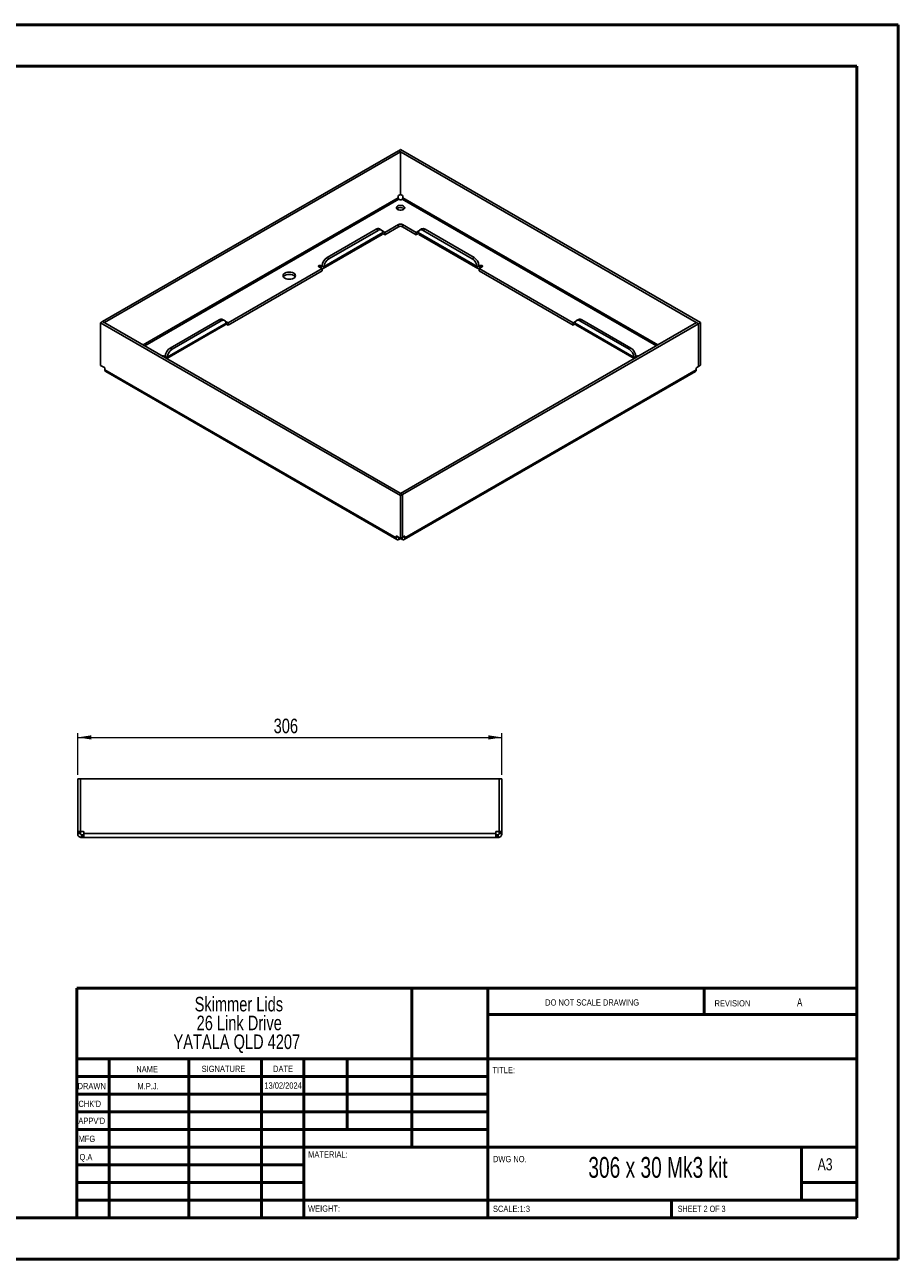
# Paper-space layout 'Sheet2' of a CAD drawing. Header units: millimetres. Extents: x 0 to 420, y 0 to 297.
# Tile 2 of 2: x 210 to 420, y 0 to 297. Entities that reach past the tile are written whole.
import ezdxf

# ---------------------------------------------------------------- set-up
doc = ezdxf.new("R2010")
doc.units = ezdxf.units.MM
doc.styles.add('SLDTEXTSTYLE0', font='TXT', dxfattribs={"width": 0.75})
doc.styles.add('SLDTEXTSTYLE1', font='TXT', dxfattribs={"width": 0.6875})
doc.dimstyles.new('SLDDIMSTYLE0', dxfattribs={"dimtxt": 3.5, "dimasz": 3.302, "dimexe": 0, "dimexo": 0.0625, "dimgap": 0.875, "dimtad": 1, "dimdec": 0, "dimlfac": 3, "dimrnd": 1e-09, "dimzin": 12, "dimdsep": 46, "dimtxsty": 'SLDTEXTSTYLE0', "dimsah": 1, "dimcen": 0.09, "dimadec": 0, "dimazin": 3, "dimtfac": 1, "dimtdec": 0, "dimtofl": 0, "dimtmove": 0, "dimatfit": 3, "dimfxl": 1, "dimfrac": 2, "dimtolj": 1, "dimtzin": 12, "dimarcsym": 0})

# ---------------------------------------------------------------- blocks, each defined once
blk = doc.blocks.new('SW_NOTE_0_1')
at = {"color": 0, "linetype": 'Continuous', "lineweight": 0, "char_height": 3.5, "attachment_point": 2, "style": 'SLDTEXTSTYLE0'}
for s, insert in [('Skimmer Lids', (13.89, 4.51)), ('26 Link Drive', (13.98, -0.01)), ('YATALA QLD 4207', (13.4, -4.54))]:
    blk.add_mtext(s, dxfattribs=dict(at, insert=insert))
blk = doc.blocks.new('_D_2')
at = {"color": 7, "linetype": 'Continuous', "lineweight": 0}
for p, q in [((223.11, 116.76), (223.11, 126.76)), ((223.11, 125.76), (325.11, 125.76)), ((325.11, 116.76), (325.11, 126.76))]:
    blk.add_line(p, q, dxfattribs=at)
at = {"color": 7, "linetype": 'Continuous', "lineweight": 18}
for points in [[(223.11, 125.76), (226.41, 125.25), (226.41, 126.27)], [(325.11, 125.76), (321.81, 126.27), (321.81, 125.25)]]:
    blk.add_solid(points, dxfattribs=at)
at = {"color": 7, "linetype": 'Continuous', "lineweight": 18, "insert": (270.23, 130.27), "char_height": 3.5, "attachment_point": 1, "style": 'SLDTEXTSTYLE0'}
blk.add_mtext('306', dxfattribs=at)

psp = doc.layouts.new('Sheet2')

# ---------------------------------------------------------------- linework, layer by layer
at = {"color": 7, "linetype": 'Continuous', "lineweight": 50}
for p, q in [((0.38, 297.21), (420.38, 297.21)), ((420.38, 0.21), (420.38, 297.21)), ((10.38, 287.21), (410.38, 287.21)), ((410.38, 287.21), (410.38, 10.21)), ((222.88, 65.46), (410.08, 65.46)), ((222.88, 65.46), (222.88, 10.21)), ((303.48, 65.46), (303.48, 27.21)), ((321.68, 65.46), (321.68, 10.21)), ((373.68, 59.09), (373.68, 65.46)), ((410.08, 59.09), (321.68, 59.09)), ((410.08, 48.46), (222.88, 48.46)), ((230.68, 48.46), (230.68, 10.21)), ((249.87, 48.46), (249.87, 10.21)), ((267.28, 48.46), (267.28, 10.21)), ((277.48, 10.21), (277.48, 48.46)), ((287.88, 31.46), (287.88, 48.46)), ((321.68, 44.21), (222.88, 44.21)), ((321.68, 39.96), (222.88, 39.96)), ((321.68, 35.71), (222.88, 35.71)), ((321.68, 31.46), (222.88, 31.46)), ((277.48, 27.21), (222.88, 27.21)), ((277.48, 27.21), (410.08, 27.21)), ((397.08, 14.46), (397.08, 27.21)), ((277.48, 22.96), (222.88, 22.96)), ((277.48, 18.71), (222.88, 18.71)), ((410.08, 18.71), (397.08, 18.71)), ((222.88, 14.46), (410.38, 14.46)), ((365.88, 10.21), (365.88, 14.46)), ((10.38, 10.21), (410.38, 10.21)), ((0.38, 0.21), (420.38, 0.21))]:
    psp.add_line(p, q, dxfattribs=at)
at = {"color": 7, "linetype": 'Continuous', "lineweight": 25}
for p, q in [((300.25, 266.91), (229.09, 225.83)), ((300.72, 266.63), (229.56, 225.55)), ((300.72, 266.63), (300.25, 266.91)), ((300.75, 267.17), (300.28, 266.9)), ((300.28, 266.89), (300.28, 266.9)), ((372.36, 225.29), (300.28, 266.9)), ((300.72, 256.34), (300.72, 266.63)), ((372.83, 225.56), (300.75, 267.17)), ((300.15, 255.57), (238.85, 220.18)), ((300.15, 255.88), (300.15, 255.57)), ((300.72, 256.34), (300.27, 256.09)), ((301.19, 256.09), (300.72, 256.36)), ((301.31, 255.57), (301.31, 255.88)), ((362.61, 220.18), (301.31, 255.57)), ((239.22, 219.96), (300.34, 255.24)), ((300.34, 255.24), (300.61, 255.09)), ((300.85, 255.09), (301.12, 255.24)), ((301.12, 255.24), (362.23, 219.96)), ((301.45, 253.04), (301.63, 252.9)), ((282.15, 238.6), (296.29, 246.77)), ((296.48, 247.19), (282.35, 239.03)), ((283.05, 241.19), (294.84, 248)), ((283.52, 240.92), (295.31, 247.73)), ((295.31, 247.73), (294.84, 248)), ((296.14, 247.81), (295.67, 248.08)), ((296.96, 247.25), (296.35, 247.6)), ((296.46, 246.99), (296.96, 246.7)), ((300.26, 249.15), (296.96, 247.25)), ((300.26, 248.61), (296.96, 246.7)), ((296.96, 247.25), (296.96, 246.7)), ((300.26, 248.61), (300.26, 249.15)), ((304.5, 247.25), (301.2, 249.15)), ((301.2, 249.15), (301.2, 248.61)), ((304.5, 246.7), (301.2, 248.61)), ((305.11, 247.6), (304.5, 247.25)), ((304.5, 246.7), (304.5, 247.25)), ((304.5, 246.7), (305, 246.99)), ((319.11, 239.03), (304.98, 247.19)), ((305.16, 246.77), (319.31, 238.6)), ((305.79, 248.08), (305.32, 247.81)), ((306.62, 248), (306.15, 247.73)), ((306.15, 247.73), (317.94, 240.92)), ((306.62, 248), (318.41, 241.19)), ((283.05, 241.19), (283.52, 240.92)), ((317.94, 240.92), (318.41, 241.19)), ((281.87, 238.54), (259.25, 225.48)), ((281.87, 238), (259.25, 224.93)), ((281.1, 238.99), (281.87, 238.54)), ((281.68, 239.19), (281.57, 239.26)), ((281.57, 239.26), (281.57, 238.72)), ((281.88, 239.31), (281.68, 239.19)), ((281.68, 239.19), (281.68, 238.65)), ((282.33, 238.89), (281.82, 239.18)), ((281.87, 238), (281.87, 238.54)), ((319.64, 239.18), (319.13, 238.89)), ((319.77, 239.19), (319.58, 239.31)), ((319.59, 238.54), (320.36, 238.99)), ((342.21, 225.48), (319.59, 238.54)), ((319.59, 238.54), (319.59, 238)), ((342.21, 224.93), (319.59, 238)), ((319.89, 239.26), (319.77, 239.19)), ((319.77, 239.19), (319.77, 238.65)), ((319.89, 239.26), (319.89, 238.72)), ((228.63, 225.53), (229.1, 225.81)), ((229.56, 225.55), (229.09, 225.83)), ((229.09, 225.83), (229.09, 225.8)), ((229.1, 225.81), (301.18, 184.2)), ((245.34, 219.42), (257.12, 226.23)), ((245.81, 219.15), (257.6, 225.95)), ((257.6, 225.95), (257.12, 226.23)), ((258.43, 226.04), (257.96, 226.31)), ((259.25, 225.48), (258.64, 225.83)), ((342.82, 225.83), (342.21, 225.48)), ((343.5, 226.31), (343.03, 226.04)), ((344.33, 226.23), (343.86, 225.95)), ((343.86, 225.95), (355.65, 219.15)), ((344.33, 226.23), (356.12, 219.42)), ((228.63, 225.53), (300.71, 183.92)), ((228.63, 215.25), (228.63, 225.53)), ((229.56, 225.54), (229.56, 225.55)), ((244.54, 216.89), (258.58, 225)), ((258.77, 225.42), (244.64, 217.26)), ((258.75, 225.22), (259.25, 224.93)), ((259.25, 225.48), (259.25, 224.93)), ((300.74, 184.46), (371.9, 225.54)), ((301.21, 184.19), (372.37, 225.27)), ((342.21, 224.93), (342.21, 225.48)), ((342.21, 224.93), (342.71, 225.22)), ((356.82, 217.26), (342.69, 225.42)), ((342.88, 225), (356.92, 216.89)), ((371.9, 225.54), (372.37, 225.27)), ((372.83, 225.56), (372.36, 225.29)), ((372.36, 225.28), (372.36, 225.29)), ((372.37, 225.27), (372.37, 214.98)), ((372.83, 215.27), (372.83, 225.56)), ((243.97, 217.42), (243.85, 217.49)), ((243.85, 217.49), (243.85, 217.29)), ((244.17, 217.54), (243.97, 217.42)), ((243.97, 217.42), (243.97, 217.22)), ((244.62, 217.12), (244.11, 217.41)), ((245.34, 219.42), (245.81, 219.15)), ((355.65, 219.15), (356.12, 219.42)), ((357.35, 217.41), (356.84, 217.12)), ((357.49, 217.42), (357.29, 217.54)), ((357.6, 217.49), (357.49, 217.42)), ((357.49, 217.42), (357.49, 217.22)), ((357.6, 217.49), (357.6, 217.29)), ((229.53, 214.72), (228.63, 215.25)), ((229.65, 214.2), (229.65, 214.52)), ((229.65, 214.2), (299.68, 173.78)), ((371.81, 214.2), (301.78, 173.78)), ((371.81, 214.2), (371.81, 214.52)), ((371.92, 214.72), (372.37, 214.98)), ((372.83, 215.27), (372.37, 215.01)), ((229.85, 213.78), (299.87, 173.35)), ((301.58, 173.35), (371.61, 213.78)), ((300.71, 183.92), (301.18, 184.2)), ((300.74, 184.46), (301.21, 184.19)), ((300.74, 184.45), (300.74, 184.46)), ((301.18, 173.91), (301.18, 184.2)), ((301.21, 184.19), (301.21, 173.9)), ((300.71, 173.64), (300.71, 183.92)), ((299.68, 174.09), (299.8, 174.16)), ((299.68, 173.78), (299.68, 174.09)), ((299.68, 173.78), (300.07, 174)), ((299.8, 174.16), (300.71, 173.64)), ((300.34, 173.4), (300.34, 173.85)), ((300.61, 173.55), (300.34, 173.4)), ((300.61, 173.55), (300.61, 173.69)), ((300.71, 173.64), (301.18, 173.91)), ((300.85, 173.55), (300.85, 173.72)), ((301.12, 173.4), (300.85, 173.55)), ((301.12, 173.4), (301.12, 173.87)), ((301.21, 173.9), (301.18, 173.92)), ((301.21, 173.9), (301.66, 174.16)), ((301.78, 173.78), (301.39, 174)), ((301.78, 174.09), (301.66, 174.16)), ((301.78, 174.09), (301.78, 173.78)), ((223.11, 103.16), (223.11, 115.76)), ((223.11, 115.76), (223.77, 115.76)), ((223.77, 103.16), (223.77, 115.76)), ((223.79, 115.76), (223.79, 103.16)), ((223.79, 115.76), (324.42, 115.76)), ((324.42, 115.76), (324.42, 103.16)), ((325.11, 115.76), (324.44, 115.76)), ((324.44, 103.16), (324.44, 115.76)), ((325.11, 103.16), (325.11, 115.76)), ((223.11, 103.16), (223.77, 103.16)), ((223.11, 102.99), (223.11, 103.16)), ((223.11, 102.99), (223.77, 102.99)), ((223.11, 102.61), (223.11, 102.99)), ((223.11, 102.61), (223.77, 102.61)), ((223.77, 102.99), (223.77, 103.16)), ((223.77, 102.61), (223.77, 102.99)), ((223.79, 103.16), (224.42, 103.16)), ((224.04, 101.68), (224.04, 102.34)), ((224.42, 102.34), (224.04, 102.34)), ((224.42, 101.68), (224.04, 101.68)), ((224.42, 101.68), (224.42, 102.34)), ((224.59, 102.34), (224.42, 102.34)), ((224.59, 101.68), (224.42, 101.68)), ((224.59, 102.99), (224.59, 102.61)), ((323.62, 102.61), (224.59, 102.61)), ((323.62, 101.68), (224.59, 101.68)), ((323.62, 102.61), (323.62, 102.99)), ((323.79, 102.34), (323.62, 102.34)), ((323.79, 101.68), (323.62, 101.68)), ((323.79, 103.16), (324.42, 103.16)), ((323.79, 101.68), (323.79, 102.34)), ((324.17, 102.34), (323.79, 102.34)), ((324.17, 101.68), (323.79, 101.68)), ((324.17, 101.68), (324.17, 102.34)), ((325.11, 103.16), (324.44, 103.16)), ((324.44, 102.99), (324.44, 103.16)), ((325.11, 102.99), (324.44, 102.99)), ((324.44, 102.61), (324.44, 102.99)), ((325.11, 102.61), (324.44, 102.61)), ((325.11, 102.99), (325.11, 103.16)), ((325.11, 102.61), (325.11, 102.99))]:
    psp.add_line(p, q, dxfattribs=at)
at = {"color": 7, "linetype": 'Continuous', "lineweight": 25, "flags": 128}
for points in [[(301.45, 252.75), (301.63, 252.9), (301.73, 253.08), (301.73, 253.26), (301.63, 253.43), (301.45, 253.58), (301.19, 253.69), (300.89, 253.75), (300.57, 253.75), (300.27, 253.69), (300.01, 253.58), (299.82, 253.43), (299.72, 253.26), (299.72, 253.08), (299.82, 252.9), (300.01, 252.75), (300.27, 252.64), (300.57, 252.59), (300.89, 252.59), (301.19, 252.64), (301.45, 252.75)], [(296.48, 247.19), (296.44, 247.41), (296.36, 247.59), (296.24, 247.73), (296.09, 247.83), (295.92, 247.88), (295.73, 247.88), (295.52, 247.83), (295.31, 247.73)], [(306.15, 247.73), (305.94, 247.83), (305.73, 247.88), (305.54, 247.88), (305.36, 247.83), (305.22, 247.73), (305.1, 247.59), (305.02, 247.41), (304.98, 247.19)], [(275.04, 236.23), (275.28, 236.41), (275.43, 236.62), (275.48, 236.84), (275.43, 237.06), (275.28, 237.27), (275.04, 237.45), (274.73, 237.59), (274.37, 237.68), (273.98, 237.71), (273.59, 237.68), (273.23, 237.59), (272.92, 237.45), (272.68, 237.27), (272.53, 237.06), (272.48, 236.84), (272.53, 236.62), (272.68, 236.41), (272.92, 236.23), (273.23, 236.09), (273.59, 236), (273.98, 235.97), (274.37, 236), (274.73, 236.09), (275.04, 236.23)], [(281.57, 239.26), (281.46, 239.3), (281.33, 239.32), (281.2, 239.3), (281.1, 239.26), (281.02, 239.2), (281, 239.13), (281.02, 239.05), (281.1, 238.99)], [(281.68, 238.65), (281.8, 238.6), (281.91, 238.57), (282.01, 238.56), (282.1, 238.58), (282.18, 238.62), (282.25, 238.69), (282.3, 238.78), (282.33, 238.89)], [(319.13, 238.89), (319.16, 238.78), (319.21, 238.69), (319.27, 238.62), (319.36, 238.58), (319.45, 238.56), (319.55, 238.57), (319.66, 238.6), (319.77, 238.65)], [(320.36, 238.99), (320.44, 239.05), (320.46, 239.13), (320.44, 239.2), (320.36, 239.26), (320.25, 239.3), (320.13, 239.32), (320, 239.3), (319.89, 239.26)], [(275.4, 236.57), (275.28, 236.73), (275.04, 236.91), (274.73, 237.05), (274.37, 237.13), (273.98, 237.16), (273.59, 237.13), (273.23, 237.05), (272.92, 236.91), (272.68, 236.73), (272.55, 236.57)], [(258.77, 225.42), (258.72, 225.64), (258.64, 225.82), (258.53, 225.96), (258.38, 226.06), (258.21, 226.11), (258.02, 226.11), (257.81, 226.06), (257.6, 225.95)], [(343.86, 225.95), (343.65, 226.06), (343.44, 226.11), (343.25, 226.11), (343.08, 226.06), (342.93, 225.96), (342.81, 225.82), (342.73, 225.64), (342.69, 225.42)]]:
    psp.add_lwpolyline(points, dxfattribs=at)
at = {"color": 7, "linetype": 'Continuous', "lineweight": 25}
for centre, radius, start, end in [((300.41, 255.87), 0.256, 122.6055, 177.3945), ((301.05, 255.87), 0.256, 2.6055, 57.3945), ((300.74, 251.8), 1.43, 60.347, 129.7323), ((300.73, 255.31), 0.256, 242.6097, 297.3903), ((295.32, 247.35), 0.809, 64.5087, 126.8018), ((296.08, 247.1), 0.396, 302.4168, 352.9021), ((300.73, 248.24), 1.02, 62.6097, 117.3903), ((300.73, 247.7), 1.02, 62.6097, 117.3903), ((305.38, 247.1), 0.396, 187.0979, 237.5832), ((306.13, 247.32), 0.831, 54.1022, 114.5873), ((284.46, 239.01), 2.6, 122.8369, 173.5142), ((284.93, 238.74), 2.6, 122.8369, 173.5142), ((316.53, 238.74), 2.6, 6.4858, 57.1631), ((317, 239.01), 2.6, 6.4858, 57.1631), ((281.76, 239.3), 0.132, 233.9869, 296.8247), ((319.7, 239.3), 0.132, 243.1753, 306.0131), ((257.61, 225.58), 0.809, 64.5087, 126.8018), ((343.85, 225.55), 0.831, 54.1022, 114.5873), ((258.37, 225.33), 0.396, 302.4168, 352.9021), ((343.09, 225.33), 0.396, 187.0979, 237.5832), ((243.62, 217.02), 0.524, 63.012, 108.3744), ((244.05, 217.53), 0.132, 233.9869, 296.8247), ((246.75, 217.24), 2.6, 122.8369, 173.5142), ((244.18, 217.19), 0.447, 320.5389, 351.0779), ((247.22, 216.97), 2.6, 122.8369, 173.5142), ((354.24, 216.97), 2.6, 6.4858, 57.1631), ((354.71, 217.24), 2.6, 6.4858, 57.1631), ((357.28, 217.19), 0.447, 188.9221, 219.4611), ((357.41, 217.53), 0.132, 243.1753, 306.0131), ((357.84, 217.02), 0.524, 71.6256, 116.988), ((229.4, 214.51), 0.256, 2.6055, 57.3945), ((372.06, 214.51), 0.256, 122.6055, 177.3945), ((299.75, 174.1), 0.0728, 50.7967, 189.214), ((300.73, 173.33), 0.256, 62.6097, 117.3903), ((301.71, 174.1), 0.0728, 350.786, 129.2033), ((224.42, 102.99), 0.167, 0, 90), ((323.79, 102.99), 0.167, 90, 180)]:
    psp.add_arc(centre, radius, start, end, dxfattribs=at)
for points, knots in [([(300.34, 255.24), (300.29, 255.27), (300.24, 255.32), (300.17, 255.44), (300.15, 255.51), (300.15, 255.57)], [0, 0, 0, 0, 0.5, 0.5, 1, 1, 1, 1]), ([(301.31, 255.57), (301.31, 255.51), (301.29, 255.44), (301.22, 255.32), (301.17, 255.27), (301.12, 255.24)], [0, 0, 0, 0, 0.5, 0.5, 1, 1, 1, 1]), ([(229.85, 213.78), (229.85, 213.78), (229.77, 213.79), (229.69, 213.93), (229.66, 214.11), (229.65, 214.2)], [0, 0, 0, 0, 0.000102, 0.500051, 1, 1, 1, 1]), ([(371.81, 214.2), (371.79, 214.11), (371.77, 213.93), (371.68, 213.79), (371.61, 213.78), (371.61, 213.78)], [0, 0, 0, 0, 0.499949, 0.999898, 1, 1, 1, 1]), ([(299.68, 173.78), (299.68, 173.68), (299.7, 173.59), (299.76, 173.44), (299.81, 173.39), (299.93, 173.32), (300.01, 173.3), (300.17, 173.32), (300.25, 173.35), (300.34, 173.4)], [0, 0, 0, 0, 0.25, 0.25, 0.5, 0.5, 0.75, 0.75, 1, 1, 1, 1]), ([(301.12, 173.4), (301.2, 173.35), (301.29, 173.32), (301.45, 173.3), (301.52, 173.32), (301.65, 173.39), (301.69, 173.44), (301.76, 173.59), (301.78, 173.68), (301.78, 173.78)], [0, 0, 0, 0, 0.25, 0.25, 0.5, 0.5, 0.75, 0.75, 1, 1, 1, 1]), ([(223.11, 102.61), (223.11, 102.49), (223.13, 102.37), (223.22, 102.14), (223.29, 102.04), (223.47, 101.87), (223.57, 101.8), (223.8, 101.7), (223.92, 101.68), (224.04, 101.68)], [0, 0, 0, 0, 0.25, 0.25, 0.5, 0.5, 0.75, 0.75, 1, 1, 1, 1]), ([(223.77, 102.61), (223.77, 102.54), (223.8, 102.47), (223.9, 102.37), (223.97, 102.34), (224.04, 102.34)], [0, 0, 0, 0, 0.5, 0.5, 1, 1, 1, 1]), ([(224.59, 101.68), (224.59, 101.68), (224.59, 101.7), (224.59, 101.8), (224.59, 101.87), (224.59, 102.04), (224.59, 102.14), (224.59, 102.37), (224.59, 102.49), (224.59, 102.61)], [0, 0, 0, 0, 0.25, 0.25, 0.5, 0.5, 0.75, 0.75, 1, 1, 1, 1]), ([(323.62, 102.61), (323.62, 102.49), (323.62, 102.37), (323.62, 102.14), (323.62, 102.04), (323.62, 101.87), (323.62, 101.8), (323.62, 101.7), (323.62, 101.68), (323.62, 101.68)], [0, 0, 0, 0, 0.25, 0.25, 0.5, 0.5, 0.75, 0.75, 1, 1, 1, 1]), ([(324.17, 101.68), (324.3, 101.68), (324.42, 101.7), (324.64, 101.8), (324.75, 101.87), (324.92, 102.04), (324.99, 102.14), (325.08, 102.37), (325.11, 102.49), (325.11, 102.61)], [0, 0, 0, 0, 0.25, 0.25, 0.5, 0.5, 0.75, 0.75, 1, 1, 1, 1]), ([(324.17, 102.34), (324.24, 102.34), (324.31, 102.37), (324.41, 102.47), (324.44, 102.54), (324.44, 102.61)], [0, 0, 0, 0, 0.5, 0.5, 1, 1, 1, 1])]:
    psp.add_open_spline(points, degree=3, knots=knots, dxfattribs=at)
for points in [[(296.47, 247.05), (296.48, 247.1), (296.48, 247.14), (296.48, 247.19)], [(304.98, 247.19), (304.97, 247.14), (304.98, 247.1), (304.98, 247.05)], [(281.82, 239.18), (281.85, 239.2), (281.87, 239.25), (281.88, 239.31)], [(282.35, 239.03), (282.35, 238.98), (282.34, 238.93), (282.33, 238.89)], [(319.13, 238.89), (319.12, 238.93), (319.11, 238.98), (319.11, 239.03)], [(319.58, 239.31), (319.58, 239.25), (319.6, 239.2), (319.64, 239.18)], [(258.76, 225.28), (258.77, 225.33), (258.77, 225.37), (258.77, 225.42)], [(342.69, 225.42), (342.69, 225.37), (342.69, 225.33), (342.7, 225.28)], [(244.11, 217.41), (244.14, 217.43), (244.16, 217.48), (244.17, 217.54)], [(244.64, 217.26), (244.63, 217.21), (244.63, 217.16), (244.62, 217.12)], [(356.84, 217.12), (356.83, 217.16), (356.82, 217.21), (356.82, 217.26)], [(357.29, 217.54), (357.3, 217.48), (357.32, 217.43), (357.35, 217.41)]]:
    psp.add_open_spline(points, degree=3, dxfattribs=at)

# ---------------------------------------------------------------- block references
at = {"color": 7, "linetype": 'Continuous', "lineweight": 0}
psp.add_blockref('SW_NOTE_0_1', (247.97, 58.84), dxfattribs=at)

# ---------------------------------------------------------------- texts
for s, insert, char_height, attachment_point, style in [('DO NOT SCALE DRAWING', (335.49, 62.75), 1.5, 1, 'SLDTEXTSTYLE0'), ('REVISION', (376.21, 62.55), 1.5, 1, 'SLDTEXTSTYLE0'), ('A', (396.68, 62.99), 1.91, 2, 'SLDTEXTSTYLE0'), ('NAME', (237.2, 46.72), 1.5, 1, 'SLDTEXTSTYLE0'), ('SIGNATURE', (252.91, 46.78), 1.5, 1, 'SLDTEXTSTYLE0'), ('DATE', (270.09, 46.79), 1.5, 1, 'SLDTEXTSTYLE0'), ('TITLE:', (322.84, 46.49), 1.5, 1, 'SLDTEXTSTYLE0'), ('DRAWN', (223.09, 42.64), 1.5, 1, 'SLDTEXTSTYLE0'), ('M.P.J.', (240.04, 42.6), 1.499, 2, 'SLDTEXTSTYLE0'), ('13/02/2024', (272.49, 42.77), 1.499, 2, 'SLDTEXTSTYLE0'), ("CHK'D", (223.29, 38.37), 1.5, 1, 'SLDTEXTSTYLE0'), ("APPV'D", (223.28, 34.28), 1.5, 1, 'SLDTEXTSTYLE0'), ('MFG', (223.33, 29.95), 1.5, 1, 'SLDTEXTSTYLE0'), ('Q.A', (223.55, 25.56), 1.5, 1, 'SLDTEXTSTYLE0'), ('MATERIAL:', (278.52, 26.2), 1.5, 1, 'SLDTEXTSTYLE0'), ('DWG NO.', (322.95, 25.08), 1.5, 1, 'SLDTEXTSTYLE0'), ('306 x 30 Mk3 kit', (362.61, 24.83), 5, 2, 'SLDTEXTSTYLE1'), ('A3', (401, 24.52), 2.91, 1, 'SLDTEXTSTYLE0'), ('WEIGHT:', (278.5, 13.16), 1.499, 1, 'SLDTEXTSTYLE0'), ('SCALE:1:3', (322.95, 13.11), 1.5, 1, 'SLDTEXTSTYLE0'), ('SHEET 2 OF 3', (367.36, 13.11), 1.5, 1, 'SLDTEXTSTYLE1')]:
    psp.add_mtext(s, dxfattribs=dict(at, insert=insert, char_height=char_height, attachment_point=attachment_point, style=style))

# ---------------------------------------------------------------- dimensions: what is measured, and where the dimension line sits
at = {"color": 7, "linetype": 'Continuous', "lineweight": 18}
dim = psp.add_linear_dim(base=(325.11, 125.76), p1=(223.11, 115.76), p2=(325.11, 115.76), dimstyle='SLDDIMSTYLE0', dxfattribs=at)
dim.commit()
dim.dimension.update_dxf_attribs({"geometry": '_D_2', "text_midpoint": (274.11, 125.76), "dimtype": 160})

doc.saveas('drawing.dxf')
